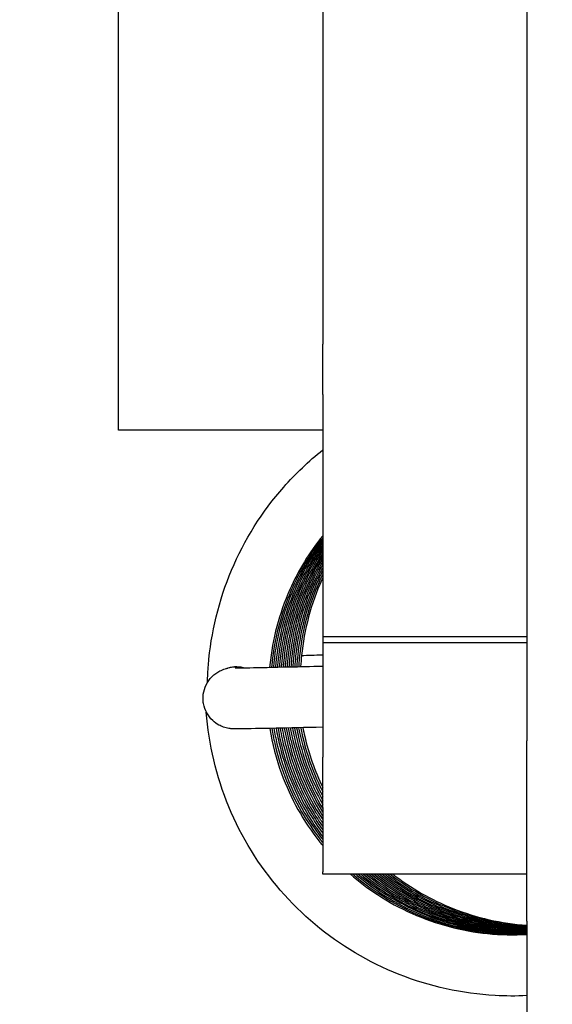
# Model space of a CAD drawing. Header units: millimetres. Extents: x 49320 to 60117, y -4209 to 20568.
# Tile 210 of 252: x 52280.38 to 52281.43, y 6194.6 to 6196.53. Entities that reach past the tile are written whole.
import ezdxf

# ---------------------------------------------------------------- set-up
doc = ezdxf.new("R2010")
doc.units = ezdxf.units.MM
doc.layers.add('_mt_hatch żelbet', color=8, linetype='Continuous', lineweight=9)
doc.layers.add('_mt_widok', color=253, linetype='Continuous')
doc.layers.add('ARCATA', color=4, linetype='Continuous')

# ---------------------------------------------------------------- blocks, each defined once
blk = doc.blocks.new('WINDA 1 DZ')
at = {"layer": 'ARCATA', "color": 5, "true_color": 0x1414ff}
for p, q in [((44.8, 83.8691), (44.8, 76.8148)), ((44.4, 82.562), (44.4, 77.6974)), ((44, 77.424), (44, 80.409)), ((44.4, 77.6974), (44.4, 77.6006)), ((44.4, 77.6006), (44.4, 77.5925)), ((44.4, 77.494), (44.4, 77.5925)), ((44.4, 77.494), (44.4, 77.0196)), ((44.4, 77.424), (44, 77.424)), ((44.4, 77.0196), (44.8, 77.0196)), ((44.4, 77.0196), (44.4, 77.0076)), ((44.4, 77.0196), (44.4, 77.0196)), ((44.4, 77.0196), (44.8, 77.0196)), ((44.4, 77.0076), (44.4, 76.7831)), ((44.4, 77.0076), (44.8, 77.0076)), ((44.2092, 76.956), (44.2141, 76.9574)), ((44.8, 76.4613), (44.8, 76.8148)), ((44.4, 76.6846), (44.4, 76.7831)), ((44.4, 76.6846), (44.4, 76.5584)), ((44.4, 76.5539), (44.4, 76.5584)), ((44.8, 76.5539), (44.4, 76.5539)), ((44.8, 76.4613), (44.8, 75.5401))]:
    blk.add_line(p, q, dxfattribs=at)
blk.add_arc((44.2306, 76.8999), 0.06, 76.5096, 109.856, dxfattribs=at)
for points, knots in [([(44.1743, 76.9296), (44.1745, 76.9409), (44.1751, 76.9522), (44.181, 77.0271), (44.1966, 77.0907), (44.2463, 77.2087), (44.2813, 77.2643), (44.3468, 77.3387), (44.3724, 77.3631), (44.4, 77.3851)], [1.1179359, 1.1179359, 1.1179359, 1.1179359, 1.1517985, 1.1517985, 1.343964, 1.343964, 1.5367564, 1.5367564, 1.6421894, 1.6421894, 1.6421894, 1.6421894]), ([(44.4, 77.2168), (44.3741, 77.1847), (44.3523, 77.149), (44.3149, 77.0649), (44.3015, 77.0144), (44.2963, 76.9622), (44.2962, 76.9607), (44.296, 76.9592)], [0.3413851, 0.3413851, 0.3413851, 0.3413851, 0.4652626, 0.4652626, 0.6186612, 0.6186612, 0.6232681, 0.6232681, 0.6232681, 0.6232681]), ([(44.4, 77.2131), (44.3753, 77.1816), (44.3545, 77.1467), (44.318, 77.0635), (44.3048, 77.013), (44.3, 76.9613), (44.2999, 76.9602), (44.2998, 76.9592)], [0.3465108, 0.3465108, 0.3465108, 0.3465108, 0.4668202, 0.4668202, 0.6201641, 0.6201641, 0.623223, 0.623223, 0.623223, 0.623223]), ([(44.4, 77.2089), (44.3756, 77.1767), (44.355, 77.1414), (44.3198, 77.0586), (44.3074, 77.009), (44.3034, 76.9593)], [0.3470255, 0.3470255, 0.3470255, 0.3470255, 0.4682115, 0.4682115, 0.6181503, 0.6181503, 0.6181503, 0.6181503]), ([(44.4, 77.2051), (44.3783, 77.1757), (44.3598, 77.1437), (44.3246, 77.0628), (44.3117, 77.0111), (44.3075, 76.9594)], [0.3590838, 0.3590838, 0.3590838, 0.3590838, 0.4686991, 0.4686991, 0.6249798, 0.6249798, 0.6249798, 0.6249798]), ([(44.4, 77.2008), (44.3818, 77.1755), (44.366, 77.1483), (44.3314, 77.073), (44.3173, 77.0216), (44.3118, 76.9665), (44.3115, 76.963), (44.3112, 76.9595)], [0.3703558, 0.3703558, 0.3703558, 0.3703558, 0.463821, 0.463821, 0.6201288, 0.6201288, 0.630692, 0.630692, 0.630692, 0.630692]), ([(44.4, 77.1965), (44.3834, 77.1727), (44.369, 77.1474), (44.3355, 77.0743), (44.3213, 77.0233), (44.3156, 76.9679), (44.3152, 76.9637), (44.3149, 76.9596)], [0.3741576, 0.3741576, 0.3741576, 0.3741576, 0.4611322, 0.4611322, 0.6163551, 0.6163551, 0.6289465, 0.6289465, 0.6289465, 0.6289465]), ([(44.4, 77.1921), (44.3839, 77.1684), (44.37, 77.1432), (44.3379, 77.0707), (44.3245, 77.0202), (44.3193, 76.9663), (44.319, 76.963), (44.3187, 76.9596)], [0.3802055, 0.3802055, 0.3802055, 0.3802055, 0.465972, 0.465972, 0.6192749, 0.6192749, 0.6292917, 0.6292917, 0.6292917, 0.6292917]), ([(44.4, 77.1874), (44.3851, 77.1647), (44.3721, 77.1407), (44.3409, 77.0692), (44.3278, 77.0187), (44.323, 76.9652), (44.3227, 76.9624), (44.3225, 76.9597)], [0.385522, 0.385522, 0.385522, 0.385522, 0.4669122, 0.4669122, 0.6203903, 0.6203903, 0.6286318, 0.6286318, 0.6286318, 0.6286318]), ([(44.4, 77.1825), (44.3865, 77.1612), (44.3747, 77.1389), (44.3443, 77.069), (44.3314, 77.018), (44.3267, 76.9646), (44.3265, 76.9622), (44.3264, 76.9598)], [0.3904095, 0.3904095, 0.3904095, 0.3904095, 0.4657616, 0.4657616, 0.6201185, 0.6201185, 0.6273541, 0.6273541, 0.6273541, 0.6273541]), ([(44.4, 77.1773), (44.3884, 77.1584), (44.3781, 77.1388), (44.3486, 77.0715), (44.3355, 77.0203), (44.3306, 76.966), (44.3303, 76.9629), (44.3301, 76.9599)], [0.3970787, 0.3970787, 0.3970787, 0.3970787, 0.463463, 0.463463, 0.618489, 0.618489, 0.6277257, 0.6277257, 0.6277257, 0.6277257]), ([(44.4, 77.1721), (44.3906, 77.1563), (44.3821, 77.1399), (44.3537, 77.0764), (44.3402, 77.0255), (44.3347, 76.9697), (44.3343, 76.9648), (44.3339, 76.96)], [0.4063614, 0.4063614, 0.4063614, 0.4063614, 0.4616027, 0.4616027, 0.6160504, 0.6160504, 0.6306776, 0.6306776, 0.6306776, 0.6306776]), ([(44.4, 77.1666), (44.3921, 77.1528), (44.3849, 77.1386), (44.3576, 77.0775), (44.3442, 77.027), (44.3385, 76.9709), (44.3381, 76.9655), (44.3377, 76.96)], [0.4165514, 0.4165514, 0.4165514, 0.4165514, 0.4643884, 0.4643884, 0.6179559, 0.6179559, 0.6342901, 0.6342901, 0.6342901, 0.6342901]), ([(44.4, 77.1608), (44.3932, 77.1484), (44.387, 77.1358), (44.3608, 77.0764), (44.3475, 77.0259), (44.3422, 76.9702), (44.3418, 76.9652), (44.3415, 76.9601)], [0.4241933, 0.4241933, 0.4241933, 0.4241933, 0.466495, 0.466495, 0.6197923, 0.6197923, 0.6350034, 0.6350034, 0.6350034, 0.6350034]), ([(44.4, 77.1544), (44.3958, 77.1465), (44.3918, 77.1385), (44.3665, 77.0834), (44.3523, 77.0322), (44.3462, 76.9739), (44.3457, 76.9671), (44.3453, 76.9602)], [0.4355208, 0.4355208, 0.4355208, 0.4355208, 0.4624373, 0.4624373, 0.6182445, 0.6182445, 0.6389089, 0.6389089, 0.6389089, 0.6389089]), ([(44.4, 77.1483), (44.3958, 77.1399), (44.3918, 77.1314), (44.3675, 77.0758), (44.3546, 77.0247), (44.3497, 76.9691), (44.3494, 76.9647), (44.3492, 76.9603)], [0.436966, 0.436966, 0.436966, 0.436966, 0.4651034, 0.4651034, 0.6198218, 0.6198218, 0.6331414, 0.6331414, 0.6331414, 0.6331414]), ([(44.4, 77.1417), (44.3975, 77.1365), (44.3951, 77.1312), (44.372, 77.0789), (44.3589, 77.0278), (44.3537, 76.9712), (44.3533, 76.9658), (44.353, 76.9604)], [0.4454939, 0.4454939, 0.4454939, 0.4454939, 0.4628592, 0.4628592, 0.6177643, 0.6177643, 0.6340459, 0.6340459, 0.6340459, 0.6340459]), ([(44.4, 77.1346), (44.3993, 77.1332), (44.3987, 77.1318), (44.3771, 77.0837), (44.3637, 77.033), (44.3577, 76.9749), (44.3572, 76.9677), (44.3568, 76.9605)], [0.4575268, 0.4575268, 0.4575268, 0.4575268, 0.4622387, 0.4622387, 0.6162953, 0.6162953, 0.6380891, 0.6380891, 0.6380891, 0.6380891]), ([(44.2286, 76.9581), (44.2286, 76.9581), (44.2286, 76.9581), (44.2287, 76.9581), (44.23, 76.9581), (44.2365, 76.9581), (44.2453, 76.9582), (44.2757, 76.9587), (44.3026, 76.9593), (44.355, 76.9604), (44.3766, 76.9609), (44.4, 76.9615)], [0.115468, 0.115468, 0.115468, 0.115468, 0.1175325, 0.1175325, 0.1573244, 0.1573244, 0.262332, 0.262332, 0.4264908, 0.4264908, 0.5210565, 0.5210565, 0.5210565, 0.5210565]), ([(44.1655, 76.8968), (44.1653, 76.9032), (44.1662, 76.9098), (44.17, 76.9221), (44.173, 76.9281), (44.1805, 76.9386), (44.1852, 76.9433), (44.193, 76.9489), (44.1957, 76.9505), (44.202, 76.9537), (44.2058, 76.9551), (44.2092, 76.956)], [0, 0, 0, 0, 0.0193053, 0.0193053, 0.03874111, 0.03874111, 0.05819026, 0.05819026, 0.06769894, 0.06769894, 0.07980539, 0.07980539, 0.07980539, 0.07980539]), ([(44.2438, 76.9582), (44.2389, 76.9593), (44.2339, 76.9598), (44.2238, 76.9596), (44.2189, 76.9588), (44.2141, 76.9574)], [0.07785228, 0.07785228, 0.07785228, 0.07785228, 0.09295324, 0.09295324, 0.10797184, 0.10797184, 0.10797184, 0.10797184]), ([(44.4, 76.8418), (44.365, 76.8409), (44.3341, 76.8402), (44.2777, 76.8391), (44.2545, 76.8386), (44.2351, 76.8384), (44.2311, 76.8384), (44.2262, 76.8385), (44.2251, 76.8385), (44.2217, 76.8387), (44.221, 76.8387), (44.2191, 76.8389), (44.2178, 76.839), (44.2147, 76.8395), (44.2127, 76.8399), (44.209, 76.8409), (44.2072, 76.8414), (44.2025, 76.8431), (44.1996, 76.8444), (44.1923, 76.8483), (44.1881, 76.8513), (44.1798, 76.8591), (44.1759, 76.8642), (44.1697, 76.8754), (44.1675, 76.8816), (44.1659, 76.8909), (44.1656, 76.8939), (44.1655, 76.8968)], [1.3222991, 1.3222991, 1.3222991, 1.3222991, 1.4647174, 1.4647174, 1.6407969, 1.6407969, 1.7100143, 1.7100143, 1.7423112, 1.7423112, 1.7492942, 1.7492942, 1.7564754, 1.7564754, 1.7632934, 1.7632934, 1.769265, 1.769265, 1.7788987, 1.7788987, 1.7941799, 1.7941799, 1.813092, 1.813092, 1.8325381, 1.8325381, 1.8413651, 1.8413651, 1.8413651, 1.8413651]), ([(44.8, 76.3156), (44.7793, 76.3146), (44.7585, 76.3146), (44.6737, 76.3193), (44.6093, 76.3335), (44.4903, 76.3807), (44.434, 76.4141), (44.3364, 76.496), (44.2937, 76.5453), (44.2263, 76.654), (44.2012, 76.715), (44.1791, 76.8083), (44.1742, 76.8398), (44.1719, 76.8715)], [0.1331633, 0.1331633, 0.1331633, 0.1331633, 0.195209, 0.195209, 0.3882462, 0.3882462, 0.5799077, 0.5799077, 0.7711951, 0.7711951, 0.9643001, 0.9643001, 1.0595774, 1.0595774, 1.0595774, 1.0595774]), ([(44.2964, 76.8395), (44.3012, 76.8093), (44.309, 76.7795), (44.3369, 76.7027), (44.3626, 76.6567), (44.3964, 76.6143), (44.3982, 76.6121), (44.4, 76.6099)], [0.0624779, 0.0624779, 0.0624779, 0.0624779, 0.153987, 0.153987, 0.3084325, 0.3084325, 0.3170717, 0.3170717, 0.3170717, 0.3170717]), ([(44.3004, 76.8395), (44.302, 76.8295), (44.3039, 76.8196), (44.3175, 76.7599), (44.3371, 76.7113), (44.3746, 76.6496), (44.3867, 76.6322), (44.4, 76.6157)], [0.743127, 0.743127, 0.743127, 0.743127, 0.7735142, 0.7735142, 0.9273372, 0.9273372, 0.9906713, 0.9906713, 0.9906713, 0.9906713]), ([(44.3044, 76.8396), (44.3061, 76.8294), (44.3081, 76.8193), (44.3219, 76.7592), (44.342, 76.7104), (44.3784, 76.6511), (44.3888, 76.636), (44.4, 76.6217)], [0.7430992, 0.7430992, 0.7430992, 0.7430992, 0.7740334, 0.7740334, 0.9288566, 0.9288566, 0.9834344, 0.9834344, 0.9834344, 0.9834344]), ([(44.3088, 76.8397), (44.3109, 76.8275), (44.3134, 76.8153), (44.3289, 76.7528), (44.3496, 76.7035), (44.3845, 76.6484), (44.392, 76.6376), (44.4, 76.6271)], [0.7381292, 0.7381292, 0.7381292, 0.7381292, 0.7753169, 0.7753169, 0.9321109, 0.9321109, 0.9715961, 0.9715961, 0.9715961, 0.9715961]), ([(44.3125, 76.8398), (44.3143, 76.8289), (44.3165, 76.818), (44.3311, 76.7571), (44.3518, 76.7083), (44.3858, 76.6542), (44.3927, 76.6441), (44.4, 76.6343)], [0.7448847, 0.7448847, 0.7448847, 0.7448847, 0.7781106, 0.7781106, 0.9335522, 0.9335522, 0.9702224, 0.9702224, 0.9702224, 0.9702224]), ([(44.3166, 76.8399), (44.3178, 76.8329), (44.3191, 76.8259), (44.3315, 76.7682), (44.3511, 76.7185), (44.3848, 76.6626), (44.3921, 76.6514), (44.4, 76.6405)], [0.7505836, 0.7505836, 0.7505836, 0.7505836, 0.7719468, 0.7719468, 0.9282706, 0.9282706, 0.9684637, 0.9684637, 0.9684637, 0.9684637]), ([(44.3207, 76.84), (44.3218, 76.8333), (44.3231, 76.8267), (44.3354, 76.7698), (44.3546, 76.7205), (44.387, 76.6662), (44.3933, 76.6564), (44.4, 76.6468)], [0.7488355, 0.7488355, 0.7488355, 0.7488355, 0.7690383, 0.7690383, 0.9242572, 0.9242572, 0.9591849, 0.9591849, 0.9591849, 0.9591849]), ([(44.3246, 76.8401), (44.326, 76.8319), (44.3276, 76.8239), (44.3409, 76.7659), (44.3606, 76.7172), (44.3914, 76.6668), (44.3956, 76.6602), (44.4, 76.6537)], [0.7491659, 0.7491659, 0.7491659, 0.7491659, 0.7738736, 0.7738736, 0.9280363, 0.9280363, 0.951586, 0.951586, 0.951586, 0.951586]), ([(44.3286, 76.8401), (44.3301, 76.8318), (44.3318, 76.8235), (44.3453, 76.7651), (44.3655, 76.7163), (44.3949, 76.6684), (44.3974, 76.6645), (44.4, 76.6606)], [0.7485236, 0.7485236, 0.7485236, 0.7485236, 0.7740005, 0.7740005, 0.9289281, 0.9289281, 0.9429502, 0.9429502, 0.9429502, 0.9429502]), ([(44.3326, 76.8402), (44.3342, 76.8317), (44.3359, 76.8232), (44.3497, 76.7648), (44.3699, 76.7163), (44.3979, 76.671), (44.3989, 76.6693), (44.4, 76.6676)], [0.7472524, 0.7472524, 0.7472524, 0.7472524, 0.7733466, 0.7733466, 0.9276826, 0.9276826, 0.9335766, 0.9335766, 0.9335766, 0.9335766]), ([(44.3366, 76.8403), (44.3381, 76.8322), (44.3398, 76.8241), (44.3535, 76.7668), (44.3733, 76.7189), (44.3998, 76.6754), (44.3999, 76.6753), (44.4, 76.6751)], [0.7476132, 0.7476132, 0.7476132, 0.7476132, 0.7724466, 0.7724466, 0.9248508, 0.9248508, 0.9254725, 0.9254725, 0.9254725, 0.9254725]), ([(44.3408, 76.8404), (44.342, 76.8339), (44.3433, 76.8274), (44.3558, 76.7725), (44.3746, 76.7252), (44.4, 76.6823)], [0.7505687, 0.7505687, 0.7505687, 0.7505687, 0.7704131, 0.7704131, 0.9201174, 0.9201174, 0.9201174, 0.9201174]), ([(44.3448, 76.8405), (44.346, 76.8344), (44.3472, 76.8283), (44.3591, 76.7762), (44.3765, 76.7311), (44.4, 76.6901)], [0.7541865, 0.7541865, 0.7541865, 0.7541865, 0.7729031, 0.7729031, 0.9149736, 0.9149736, 0.9149736, 0.9149736]), ([(44.3489, 76.8406), (44.3501, 76.8343), (44.3514, 76.8281), (44.3626, 76.779), (44.3786, 76.7369), (44.4, 76.6982)], [0.7549198, 0.7549198, 0.7549198, 0.7549198, 0.7739828, 0.7739828, 0.9067164, 0.9067164, 0.9067164, 0.9067164]), ([(44.3529, 76.8407), (44.3537, 76.8366), (44.3545, 76.8326), (44.3646, 76.7863), (44.3798, 76.7449), (44.4, 76.7065)], [0.7588473, 0.7588473, 0.7588473, 0.7588473, 0.7712312, 0.7712312, 0.9014051, 0.9014051, 0.9014051, 0.9014051]), ([(44.3569, 76.8408), (44.3582, 76.8342), (44.3596, 76.8277), (44.3698, 76.7847), (44.383, 76.7488), (44.4, 76.715)], [0.7530789, 0.7530789, 0.7530789, 0.7530789, 0.7730907, 0.7730907, 0.8862724, 0.8862724, 0.8862724, 0.8862724]), ([(44.361, 76.8409), (44.3621, 76.8351), (44.3634, 76.8294), (44.3727, 76.7895), (44.3846, 76.7558), (44.4, 76.7239)], [0.753987, 0.753987, 0.753987, 0.753987, 0.7715363, 0.7715363, 0.8774844, 0.8774844, 0.8774844, 0.8774844]), ([(44.4543, 76.5539), (44.471, 76.5392), (44.4888, 76.5257), (44.5502, 76.4854), (44.5983, 76.4641), (44.6971, 76.4378), (44.7491, 76.4327), (44.8, 76.4357)], [0.3949212, 0.3949212, 0.3949212, 0.3949212, 0.4615509, 0.4615509, 0.6158213, 0.6158213, 0.7689698, 0.7689698, 0.7689698, 0.7689698]), ([(44.4593, 76.5539), (44.4604, 76.553), (44.4615, 76.552), (44.5017, 76.5177), (44.5469, 76.4904), (44.6421, 76.4518), (44.6932, 76.4401), (44.7628, 76.4358), (44.7814, 76.4357), (44.8, 76.4366)], [1.0762874, 1.0762874, 1.0762874, 1.0762874, 1.0806446, 1.0806446, 1.235383, 1.235383, 1.3892639, 1.3892639, 1.4448801, 1.4448801, 1.4448801, 1.4448801]), ([(44.4645, 76.5539), (44.4658, 76.5528), (44.4672, 76.5516), (44.5076, 76.5176), (44.5525, 76.4906), (44.6477, 76.4523), (44.6993, 76.4409), (44.7671, 76.4369), (44.7836, 76.4368), (44.8, 76.4375)], [1.0768927, 1.0768927, 1.0768927, 1.0768927, 1.0821945, 1.0821945, 1.2358985, 1.2358985, 1.3907483, 1.3907483, 1.439967, 1.439967, 1.439967, 1.439967]), ([(44.4696, 76.5539), (44.4738, 76.5504), (44.478, 76.547), (44.5209, 76.5131), (44.5647, 76.4881), (44.6601, 76.4513), (44.7133, 76.4399), (44.7774, 76.4377), (44.7887, 76.4377), (44.8, 76.4381)], [1.0724452, 1.0724452, 1.0724452, 1.0724452, 1.0887328, 1.0887328, 1.2370177, 1.2370177, 1.3961538, 1.3961538, 1.4299507, 1.4299507, 1.4299507, 1.4299507]), ([(44.4747, 76.5539), (44.4762, 76.5526), (44.4777, 76.5513), (44.5191, 76.5168), (44.5652, 76.49), (44.6609, 76.4533), (44.7114, 76.4425), (44.7745, 76.4391), (44.7872, 76.439), (44.8, 76.4393)], [1.0799257, 1.0799257, 1.0799257, 1.0799257, 1.0859435, 1.0859435, 1.2421233, 1.2421233, 1.3937748, 1.3937748, 1.4320139, 1.4320139, 1.4320139, 1.4320139]), ([(44.48, 76.5539), (44.518, 76.5216), (44.5617, 76.4951), (44.6546, 76.4573), (44.7049, 76.4454), (44.7701, 76.4405), (44.785, 76.4401), (44.8, 76.4404)], [1.0864386, 1.0864386, 1.0864386, 1.0864386, 1.2363496, 1.2363496, 1.3880276, 1.3880276, 1.4327798, 1.4327798, 1.4327798, 1.4327798]), ([(44.4851, 76.5539), (44.5225, 76.5225), (44.5653, 76.4967), (44.6576, 76.4585), (44.7087, 76.4463), (44.7731, 76.4417), (44.7865, 76.4413), (44.8, 76.4415)], [1.085331, 1.085331, 1.085331, 1.085331, 1.2320462, 1.2320462, 1.3858266, 1.3858266, 1.4261538, 1.4261538, 1.4261538, 1.4261538]), ([(44.4902, 76.5539), (44.5284, 76.5221), (44.5722, 76.4961), (44.6658, 76.4582), (44.7171, 76.4466), (44.7788, 76.4428), (44.7894, 76.4425), (44.8, 76.4426)], [1.0863297, 1.0863297, 1.0863297, 1.0863297, 1.2357051, 1.2357051, 1.389952, 1.389952, 1.4216348, 1.4216348, 1.4216348, 1.4216348]), ([(44.4955, 76.5539), (44.5338, 76.5223), (44.5776, 76.4963), (44.6716, 76.4587), (44.7233, 76.4474), (44.7831, 76.4439), (44.7915, 76.4437), (44.8, 76.4436)], [1.0864014, 1.0864014, 1.0864014, 1.0864014, 1.2359062, 1.2359062, 1.3907915, 1.3907915, 1.4161134, 1.4161134, 1.4161134, 1.4161134]), ([(44.5007, 76.5539), (44.5392, 76.5224), (44.583, 76.4965), (44.6769, 76.4595), (44.7283, 76.4483), (44.7863, 76.4451), (44.7932, 76.4448), (44.8, 76.4447)], [1.085876, 1.085876, 1.085876, 1.085876, 1.235302, 1.235302, 1.3894806, 1.3894806, 1.4099819, 1.4099819, 1.4099819, 1.4099819]), ([(44.5058, 76.5539), (44.5436, 76.5233), (44.5865, 76.4981), (44.6798, 76.4608), (44.7318, 76.4491), (44.7891, 76.4462), (44.7945, 76.446), (44.8, 76.4459)], [1.0868561, 1.0868561, 1.0868561, 1.0868561, 1.2329944, 1.2329944, 1.3890146, 1.3890146, 1.4054449, 1.4054449, 1.4054449, 1.4054449]), ([(44.5111, 76.5539), (44.5478, 76.5242), (44.5894, 76.4998), (44.6803, 76.463), (44.7312, 76.4512), (44.788, 76.4475), (44.794, 76.4472), (44.8, 76.4471)], [1.0906125, 1.0906125, 1.0906125, 1.0906125, 1.2323669, 1.2323669, 1.3855732, 1.3855732, 1.4035264, 1.4035264, 1.4035264, 1.4035264]), ([(44.5163, 76.5539), (44.5526, 76.5247), (44.5937, 76.5007), (44.6841, 76.4641), (44.7352, 76.4523), (44.7908, 76.4487), (44.7954, 76.4485), (44.8, 76.4483)], [1.0949083, 1.0949083, 1.0949083, 1.0949083, 1.2348036, 1.2348036, 1.3884001, 1.3884001, 1.4022365, 1.4022365, 1.4022365, 1.4022365]), ([(44.5215, 76.5539), (44.5579, 76.525), (44.5989, 76.5012), (44.6896, 76.4646), (44.7411, 76.4531), (44.795, 76.4498), (44.7975, 76.4497), (44.8, 76.4496)], [1.0963698, 1.0963698, 1.0963698, 1.0963698, 1.2358319, 1.2358319, 1.3904858, 1.3904858, 1.3980621, 1.3980621, 1.3980621, 1.3980621]), ([(44.5267, 76.5539), (44.5615, 76.5264), (44.6004, 76.5035), (44.6882, 76.4675), (44.7387, 76.4555), (44.7928, 76.4513), (44.7964, 76.4511), (44.8, 76.4509)], [1.100988, 1.100988, 1.100988, 1.100988, 1.2339145, 1.2339145, 1.3863034, 1.3863034, 1.3971185, 1.3971185, 1.3971185, 1.3971185]), ([(44.5321, 76.5539), (44.5686, 76.5253), (44.6095, 76.5018), (44.6993, 76.4664), (44.7497, 76.4553), (44.8, 76.4522)], [1.0960901, 1.0960901, 1.0960901, 1.0960901, 1.2350633, 1.2350633, 1.3864475, 1.3864475, 1.3864475, 1.3864475]), ([(44.5374, 76.5539), (44.5731, 76.5261), (44.6131, 76.5032), (44.7011, 76.4682), (44.7505, 76.4569), (44.8, 76.4535)], [1.0977415, 1.0977415, 1.0977415, 1.0977415, 1.2335081, 1.2335081, 1.3824593, 1.3824593, 1.3824593, 1.3824593])]:
    blk.add_open_spline(points, degree=3, knots=knots, dxfattribs=at)
blk.add_open_spline([(44.3585, 76.9823), (44.3707, 76.9827), (44.3846, 76.9832), (44.4, 76.9837)], degree=3, dxfattribs=at)

msp = doc.modelspace()

# ---------------------------------------------------------------- hatches: boundary and pattern name
at = {"layer": '_mt_hatch żelbet', "ltscale": 2, "transparency": 33554687}
h = msp.add_hatch(dxfattribs=at)
h.set_pattern_fill('ANSI36', color=8)
h.set_pattern_definition([(45, (55916.924, 9594.0647), (1.683798, 6.173926), [7.9375, -1.5875, 0, -1.5875])])
edge = h.paths.add_edge_path()
edge.add_line((52283.3224, 6133.3016), (52251.5763, 6133.3016))
edge.add_line((52251.5763, 6133.3016), (52251.5763, 6215.7016))
edge.add_line((52251.5763, 6215.7016), (52249.7263, 6215.7016))
edge.add_line((52249.7263, 6215.7016), (52249.6763, 6215.7516))
edge.add_arc((52249.6263, 6215.7516), 0.05, 0, 90)
edge.add_line((52249.6263, 6215.8016), (52247.1263, 6215.8016))
edge.add_line((52247.1263, 6215.8016), (52247.1263, 6215.7266))
edge.add_line((52247.1263, 6215.7266), (52247.1013, 6215.7016))
edge.add_line((52247.1013, 6215.7016), (52246.9013, 6215.7016))
edge.add_line((52246.9013, 6215.7016), (52246.8763, 6215.7266))
edge.add_line((52246.8763, 6215.7266), (52246.8763, 6215.8016))
edge.add_line((52246.8763, 6215.8016), (52246.8263, 6215.8016))
edge.add_line((52246.8263, 6215.8016), (52246.8263, 6216.8016))
edge.add_line((52246.8263, 6216.8016), (52246.8763, 6216.8016))
edge.add_line((52246.8763, 6216.8016), (52246.8763, 6216.8766))
edge.add_line((52246.8763, 6216.8766), (52246.9013, 6216.9016))
edge.add_line((52246.9013, 6216.9016), (52247.1013, 6216.9016))
edge.add_line((52247.1013, 6216.9016), (52247.1263, 6216.8766))
edge.add_line((52247.1263, 6216.8766), (52247.1263, 6216.8016))
edge.add_line((52247.1263, 6216.8016), (52249.6263, 6216.8016))
edge.add_arc((52249.6263, 6216.8516), 0.05, 270, 360)
edge.add_line((52249.6763, 6216.8516), (52249.7263, 6216.9016))
edge.add_line((52249.7263, 6216.9016), (52251.5763, 6216.9016))
edge.add_line((52251.5763, 6216.9016), (52251.5763, 6223.7016))
edge.add_line((52251.5763, 6223.7016), (52249.7263, 6223.7016))
edge.add_line((52249.7263, 6223.7016), (52249.6763, 6223.7516))
edge.add_arc((52249.6263, 6223.7516), 0.05, 0, 90)
edge.add_line((52249.6263, 6223.8016), (52247.1263, 6223.8016))
edge.add_line((52247.1263, 6223.8016), (52247.1263, 6223.7266))
edge.add_line((52247.1263, 6223.7266), (52247.1013, 6223.7016))
edge.add_line((52247.1013, 6223.7016), (52246.9013, 6223.7016))
edge.add_line((52246.9013, 6223.7016), (52246.8763, 6223.7266))
edge.add_line((52246.8763, 6223.7266), (52246.8763, 6223.8016))
edge.add_line((52246.8763, 6223.8016), (52246.8263, 6223.8016))
edge.add_line((52246.8263, 6223.8016), (52246.8263, 6223.6766))
edge.add_arc((52246.8013, 6223.6766), 0.025, 270, 360, ccw=False)
edge.add_line((52246.8013, 6223.6516), (52245.4513, 6223.6516))
edge.add_arc((52245.4513, 6223.6766), 0.025, 180, 270, ccw=False)
edge.add_line((52245.4263, 6223.6987), (52245.4263, 6223.7977))
edge.add_line((52245.4263, 6223.7977), (52244.1918, 6223.7016))
edge.add_arc((52244.1763, 6223.901), 0.2, 180, 274.4517, ccw=False)
edge.add_line((52243.9763, 6223.901), (52243.9763, 6224.7022))
edge.add_arc((52244.1763, 6224.7022), 0.2, 85.5483, 180, ccw=False)
edge.add_line((52244.1918, 6224.9016), (52245.4263, 6224.8055))
edge.add_line((52245.4263, 6224.8055), (52245.4263, 6224.926))
edge.add_arc((52245.4513, 6224.9266), 0.025, 90, 180, ccw=False)
edge.add_line((52245.4513, 6224.9516), (52246.8013, 6224.9516))
edge.add_arc((52246.8013, 6224.9266), 0.025, 0, 90, ccw=False)
edge.add_line((52246.8263, 6224.9266), (52246.8263, 6224.8016))
edge.add_line((52246.8263, 6224.8016), (52246.8763, 6224.8016))
edge.add_line((52246.8763, 6224.8016), (52246.8763, 6224.8766))
edge.add_line((52246.8763, 6224.8766), (52246.9013, 6224.9016))
edge.add_line((52246.9013, 6224.9016), (52247.1013, 6224.9016))
edge.add_line((52247.1013, 6224.9016), (52247.1263, 6224.8766))
edge.add_line((52247.1263, 6224.8766), (52247.1263, 6224.8016))
edge.add_line((52247.1263, 6224.8016), (52249.6263, 6224.8016))
edge.add_arc((52249.6263, 6224.8516), 0.05, 270, 360)
edge.add_line((52249.6763, 6224.8516), (52249.7263, 6224.9016))
edge.add_line((52249.7263, 6224.9016), (52251.5763, 6224.9016))
edge.add_line((52251.5763, 6224.9016), (52251.5763, 6290.0516))
edge.add_line((52251.5763, 6290.0516), (52249.7263, 6290.0516))
edge.add_line((52249.7263, 6290.0516), (52249.6763, 6290.1016))
edge.add_arc((52249.6263, 6290.1016), 0.05, 0, 90)
edge.add_line((52249.6263, 6290.1516), (52247.1263, 6290.1516))
edge.add_line((52247.1263, 6290.1516), (52247.1263, 6290.0766))
edge.add_line((52247.1263, 6290.0766), (52247.1013, 6290.0516))
edge.add_line((52247.1013, 6290.0516), (52246.9013, 6290.0516))
edge.add_line((52246.9013, 6290.0516), (52246.8763, 6290.0766))
edge.add_line((52246.8763, 6290.0766), (52246.8763, 6290.1516))
edge.add_line((52246.8763, 6290.1516), (52246.8263, 6290.1516))
edge.add_line((52246.8263, 6290.1516), (52246.8263, 6290.0266))
edge.add_arc((52246.8013, 6290.0266), 0.025, 270, 360, ccw=False)
edge.add_line((52246.8013, 6290.0016), (52245.4513, 6290.0016))
edge.add_arc((52245.4513, 6290.0266), 0.025, 180, 270, ccw=False)
edge.add_line((52245.4263, 6290.0266), (52245.4263, 6290.1477))
edge.add_line((52245.4263, 6290.1477), (52244.6918, 6290.0516))
edge.add_arc((52244.6763, 6290.251), 0.2, 180, 274.4517, ccw=False)
edge.add_line((52244.4763, 6290.251), (52244.4763, 6291.0522))
edge.add_arc((52244.6763, 6291.0522), 0.2, 85.5483, 180, ccw=False)
edge.add_line((52244.6918, 6291.2516), (52245.4263, 6291.1555))
edge.add_line((52245.4263, 6291.1555), (52245.4263, 6291.2766))
edge.add_arc((52245.4513, 6291.2766), 0.025, 90, 180, ccw=False)
edge.add_line((52245.4513, 6291.3016), (52246.8013, 6291.3016))
edge.add_arc((52246.8013, 6291.2766), 0.025, 0, 90, ccw=False)
edge.add_line((52246.8263, 6291.2766), (52246.8263, 6291.1516))
edge.add_line((52246.8263, 6291.1516), (52246.8763, 6291.1516))
edge.add_line((52246.8763, 6291.1516), (52246.8763, 6291.2266))
edge.add_line((52246.8763, 6291.2266), (52246.9013, 6291.2516))
edge.add_line((52246.9013, 6291.2516), (52247.1013, 6291.2516))
edge.add_line((52247.1013, 6291.2516), (52247.1263, 6291.2266))
edge.add_line((52247.1263, 6291.2266), (52247.1263, 6291.1516))
edge.add_line((52247.1263, 6291.1516), (52249.6263, 6291.1516))
edge.add_arc((52249.6263, 6291.2016), 0.05, 270, 360)
edge.add_line((52249.6763, 6291.2016), (52249.7263, 6291.2516))
edge.add_line((52249.7263, 6291.2516), (52251.5763, 6291.2516))
edge.add_line((52251.5763, 6291.2516), (52251.5763, 6300.1516))
edge.add_line((52251.5763, 6300.1516), (52249.7263, 6300.1516))
edge.add_line((52249.7263, 6300.1516), (52249.6763, 6300.2016))
edge.add_arc((52249.6263, 6300.2016), 0.05, 0, 90)
edge.add_line((52249.6263, 6300.2516), (52247.1263, 6300.2516))
edge.add_line((52247.1263, 6300.2516), (52247.1263, 6300.1766))
edge.add_line((52247.1263, 6300.1766), (52247.1013, 6300.1516))
edge.add_line((52247.1013, 6300.1516), (52246.9013, 6300.1516))
edge.add_line((52246.9013, 6300.1516), (52246.8763, 6300.1766))
edge.add_line((52246.8763, 6300.1766), (52246.8763, 6300.2516))
edge.add_line((52246.8763, 6300.2516), (52246.8263, 6300.2516))
edge.add_line((52246.8263, 6300.2516), (52246.8263, 6300.1266))
edge.add_arc((52246.8013, 6300.1266), 0.025, 270, 360, ccw=False)
edge.add_line((52246.8013, 6300.1016), (52246.4455, 6300.1016))
edge.add_spline(control_points=[(52246.4364, 6300.1126), (52246.4364, 6300.1126), (52246.4363, 6300.1126), (52246.4357, 6300.1129), (52246.4348, 6300.1132), (52246.4317, 6300.1142), (52246.4291, 6300.1149), (52246.4222, 6300.1165), (52246.4176, 6300.1174), (52246.4069, 6300.1189), (52246.4009, 6300.1195), (52246.3886, 6300.1203), (52246.3824, 6300.1206), (52246.3763, 6300.1206)], knot_values=[0.024008, 0.024008, 0.024008, 0.024008, 0.028269, 0.028269, 0.039404, 0.039404, 0.055597, 0.055597, 0.075883, 0.075883, 0.097542, 0.097542, 0.117485, 0.117485, 0.117485, 0.117485], degree=3, periodic=0)
edge.add_line((52246.3763, 6300.1206), (52245.5763, 6300.1206))
edge.add_spline(control_points=[(52245.5763, 6300.1033), (52245.5705, 6300.1033), (52245.5646, 6300.1033), (52245.5452, 6300.1035), (52245.5321, 6300.1038), (52245.5073, 6300.105), (52245.4957, 6300.1059), (52245.4748, 6300.1087), (52245.4654, 6300.1105), (52245.4509, 6300.1159), (52245.4454, 6300.1185), (52245.4364, 6300.126), (52245.4329, 6300.1299), (52245.4277, 6300.1398), (52245.4263, 6300.1457), (52245.4263, 6300.1512)], knot_values=[0, 0, 0, 0, 0.0173, 0.0173, 0.057137, 0.057137, 0.096974, 0.096974, 0.13681, 0.13681, 0.163111, 0.163111, 0.180869, 0.180869, 0.199184, 0.199184, 0.199184, 0.199184], degree=3, periodic=0)
edge.add_line((52245.4263, 6300.1512), (52245.4263, 6300.2477))
edge.add_line((52245.4263, 6300.2477), (52244.6918, 6300.1516))
edge.add_arc((52244.6763, 6300.351), 0.2, 180, 274.4517, ccw=False)
edge.add_line((52244.4763, 6300.351), (52244.4763, 6301.1522))
edge.add_arc((52244.6763, 6301.1522), 0.2, 85.5483, 180, ccw=False)
edge.add_line((52244.6918, 6301.3516), (52245.4263, 6301.2555))
edge.add_line((52245.4263, 6301.2555), (52245.4263, 6301.3766))
edge.add_arc((52245.4513, 6301.3766), 0.025, 90, 180, ccw=False)
edge.add_line((52245.4513, 6301.4016), (52246.8013, 6301.4016))
edge.add_arc((52246.8013, 6301.3766), 0.025, 0, 90, ccw=False)
edge.add_line((52246.8263, 6301.3766), (52246.8263, 6301.2516))
edge.add_line((52246.8263, 6301.2516), (52246.8763, 6301.2516))
edge.add_line((52246.8763, 6301.2516), (52246.8763, 6301.3266))
edge.add_line((52246.8763, 6301.3266), (52246.9013, 6301.3516))
edge.add_line((52246.9013, 6301.3516), (52247.1013, 6301.3516))
edge.add_line((52247.1013, 6301.3516), (52247.1263, 6301.3266))
edge.add_line((52247.1263, 6301.3266), (52247.1263, 6301.2516))
edge.add_line((52247.1263, 6301.2516), (52249.6263, 6301.2516))
edge.add_arc((52249.6263, 6301.3016), 0.05, 270, 360)
edge.add_line((52249.6763, 6301.3016), (52249.7263, 6301.3516))
edge.add_line((52249.7263, 6301.3516), (52251.5763, 6301.3516))
edge.add_line((52251.5763, 6301.3516), (52251.5763, 6327.3016))
edge.add_line((52251.5763, 6327.3016), (52283.3224, 6327.3016))
edge.add_line((52283.3224, 6327.3016), (52283.3224, 6342.201))
edge.add_line((52283.3224, 6342.201), (52236.5763, 6342.201))
edge.add_line((52236.5763, 6342.201), (52236.5763, 6118.3016))
edge.add_line((52236.5763, 6118.3016), (52283.3224, 6118.3016))
edge.add_line((52283.3224, 6118.3015), (52283.3224, 6133.3016))
h.paths.add_polyline_path([(52431.5763, 6342.201), (52283.3224, 6342.201), (52283.3224, 6327.3016), (52416.5763, 6327.3016), (52416.5713, 6227.2016), (52416.5713, 6228.1016), (52415.3013, 6228.1016), (52414.9013, 6228.1016), (52415.9013, 6227.1016), (52415.9013, 6213.5016), (52414.9013, 6212.5016), (52415.3013, 6212.5016), (52416.5713, 6212.5016), (52416.5763, 6213.4016), (52416.5763, 6144.3016), (52431.5763, 6129.3016)])
h.paths.add_polyline_path([(52396.7763, 6141.6552), (52436.3763, 6141.6552), (52434.3763, 6141.6552), (52394.7763, 6141.6552)])
h.paths.add_polyline_path([(52431.5763, 6118.3016), (52431.5763, 6129.3016), (52416.5763, 6144.3016), (52416.5763, 6133.3016), (52409.5763, 6133.3016), (52409.5763, 6118.3016)])
edge = h.paths.add_edge_path(flags=16)
edge.add_spline(control_points=[(52245.438, 6216.9139), (52245.4384, 6216.9144), (52245.4388, 6216.9149), (52245.4455, 6216.9215), (52245.4525, 6216.9257), (52245.4601, 6216.9289)], knot_values=[0.127222, 0.127222, 0.127222, 0.127222, 0.129604, 0.129604, 0.161729, 0.161729, 0.161729, 0.161729], degree=3, periodic=0)
edge = h.paths.add_edge_path(flags=16)
edge.add_arc((52244.1763, 6215.901), 0.2, 180, 274.4517, ccw=False)
edge.add_line((52243.9763, 6215.901), (52243.9763, 6216.7022))
edge.add_arc((52244.1763, 6216.7022), 0.2, 85.5483, 180, ccw=False)
edge.add_line((52244.1918, 6216.9016), (52245.4263, 6216.8055))
edge.add_line((52245.4263, 6216.8055), (52245.4263, 6216.2049))
edge.add_spline(control_points=[(52245.4263, 6216.2049), (52245.4263, 6216.2043), (52245.4263, 6216.2038), (52245.4265, 6216.1878), (52245.4288, 6216.1722), (52245.4382, 6216.1426), (52245.4451, 6216.1286), (52245.4607, 6216.107), (52245.4681, 6216.0988), (52245.4763, 6216.0916)], knot_values=[0.091168, 0.091168, 0.091168, 0.091168, 0.092523, 0.092523, 0.132421, 0.132421, 0.171812, 0.171812, 0.199493, 0.199493, 0.199493, 0.199493], degree=3, periodic=0)
edge.add_spline(control_points=[(52245.4763, 6216.0916), (52245.4797, 6216.0886), (52245.4833, 6216.0858), (52245.4999, 6216.0739), (52245.5142, 6216.0667), (52245.5444, 6216.0571), (52245.5605, 6216.0547), (52245.5763, 6216.0547)], knot_values=[0, 0, 0, 0, 0.011492, 0.011492, 0.051269, 0.051269, 0.091168, 0.091168, 0.091168, 0.091168], degree=3, periodic=0)
edge.add_line((52245.5763, 6216.0547), (52246.3763, 6216.0547))
edge.add_spline(control_points=[(52246.3763, 6216.0547), (52246.3767, 6216.0547), (52246.3771, 6216.0547), (52246.3826, 6216.0546), (52246.3877, 6216.0537), (52246.3975, 6216.0506), (52246.4022, 6216.0484), (52246.4106, 6216.0426), (52246.4143, 6216.0392), (52246.4203, 6216.0315), (52246.4226, 6216.0274), (52246.4256, 6216.0192), (52246.4263, 6216.015), (52246.4263, 6216.011)], knot_values=[0, 0, 0, 0, 0.001746, 0.001746, 0.02414, 0.02414, 0.046992, 0.046992, 0.070489, 0.070489, 0.093985, 0.093985, 0.117481, 0.117481, 0.117481, 0.117481], degree=3, periodic=0)
edge.add_spline(control_points=[(52246.4263, 6216.0052), (52246.4263, 6215.9999), (52246.4251, 6215.9943), (52246.4199, 6215.9841), (52246.4161, 6215.9795), (52246.4072, 6215.9723), (52246.4016, 6215.9693), (52246.3893, 6215.9652), (52246.3826, 6215.9642), (52246.3763, 6215.9642)], knot_values=[-0.075489, -0.075489, -0.075489, -0.075489, -0.056592, -0.056592, -0.037695, -0.037695, -0.018848, -0.018848, 0, 0, 0, 0], degree=3, periodic=0)
edge.add_line((52246.3763, 6215.9642), (52245.5763, 6215.9642))
edge.add_spline(control_points=[(52245.5763, 6215.9642), (52245.5575, 6215.9642), (52245.5375, 6215.9612), (52245.5008, 6215.9493), (52245.484, 6215.9404), (52245.4569, 6215.9201), (52245.4451, 6215.9072), (52245.4298, 6215.8808), (52245.4263, 6215.8674), (52245.4263, 6215.8558)], knot_values=[0.959969, 0.959969, 0.959969, 0.959969, 1.016264, 1.016264, 1.07256, 1.07256, 1.132171, 1.132171, 1.191783, 1.191783, 1.191783, 1.191783], degree=3, periodic=0)
edge.add_line((52245.4263, 6215.8558), (52245.4263, 6215.8152))
edge.add_line((52245.4263, 6215.7977), (52244.1918, 6215.7016))
h.paths.add_polyline_path([(52424.0558, 6214.6016, -0.437158), (52424.2713, 6214.4022), (52424.2713, 6213.601, -0.437158), (52424.0558, 6213.4016), (52422.8213, 6213.4977), (52422.8213, 6213.3766, -0.414214), (52422.7963, 6213.3516), (52421.4463, 6213.3516, -0.414214), (52421.4213, 6213.3766), (52421.4213, 6213.5016), (52421.3713, 6213.5016), (52421.3713, 6213.4266), (52421.3463, 6213.4016), (52421.1463, 6213.4016), (52421.1213, 6213.4266), (52421.1213, 6213.5016), (52418.6213, 6213.5016, 0.414214), (52418.5713, 6213.4516), (52418.5213, 6213.4016), (52418.5213, 6214.6016), (52418.5713, 6214.5516, 0.414214), (52418.6213, 6214.5016), (52421.1213, 6214.5016), (52421.1213, 6214.5766), (52421.1463, 6214.6016), (52421.3463, 6214.6016), (52421.3713, 6214.5766), (52421.3713, 6214.5016), (52421.4213, 6214.5016), (52421.4213, 6214.6266, -0.414214), (52421.4463, 6214.6516), (52422.7963, 6214.6516, -0.414214), (52422.8213, 6214.6266), (52422.8213, 6214.5055)], flags=16)
edge = h.paths.add_edge_path(flags=16)
edge.add_line((52421.5713, 6227.2478), (52422.6713, 6227.2478))
edge.add_spline(control_points=[(52422.6713, 6227.2451), (52422.6848, 6227.2451), (52422.6983, 6227.2448), (52422.7243, 6227.2435), (52422.7368, 6227.2424), (52422.76, 6227.2393), (52422.7706, 6227.2373), (52422.7901, 6227.2312), (52422.799, 6227.2272), (52422.8099, 6227.2175), (52422.8127, 6227.2144), (52422.8185, 6227.2053), (52422.8208, 6227.1987), (52422.8213, 6227.1912), (52422.8213, 6227.1903), (52422.8213, 6227.1894)], knot_values=[0, 0, 0, 0, 0.039334, 0.039334, 0.078667, 0.078667, 0.118001, 0.118001, 0.157334, 0.157334, 0.171979, 0.171979, 0.193578, 0.193578, 0.196668, 0.196668, 0.196668, 0.196668], degree=3, periodic=0)
edge.add_line((52422.8213, 6227.1894), (52422.8213, 6227.1055))
edge.add_line((52422.8213, 6227.1055), (52424.0558, 6227.2016))
edge.add_arc((52424.0713, 6227.0022), 0.2, 360, 94.4517, ccw=False)
edge.add_line((52424.2713, 6227.0022), (52424.2713, 6226.201))
edge.add_arc((52424.0713, 6226.201), 0.2, 265.5483, 360, ccw=False)
edge.add_line((52424.0558, 6226.0016), (52422.8213, 6226.0977))
edge.add_line((52422.8213, 6226.0977), (52422.8213, 6225.9825))
edge.add_arc((52422.7963, 6225.9766), 0.025, 270, 360, ccw=False)
edge.add_line((52422.7963, 6225.9516), (52421.4463, 6225.9516))
edge.add_arc((52421.4463, 6225.9766), 0.025, 180, 270, ccw=False)
edge.add_line((52421.4213, 6225.9766), (52421.4213, 6226.1016))
edge.add_line((52421.4213, 6226.1016), (52421.3713, 6226.1016))
edge.add_line((52421.3713, 6226.1016), (52421.3713, 6226.0266))
edge.add_line((52421.3713, 6226.0266), (52421.3463, 6226.0016))
edge.add_line((52421.3463, 6226.0016), (52421.1463, 6226.0016))
edge.add_line((52421.1463, 6226.0016), (52421.1213, 6226.0266))
edge.add_line((52421.1213, 6226.0266), (52421.1213, 6226.1016))
edge.add_line((52421.1213, 6226.1016), (52418.6213, 6226.1016))
edge.add_arc((52418.6213, 6226.0516), 0.05, 90, 180)
edge.add_line((52418.5713, 6226.0516), (52418.5213, 6226.0016))
edge.add_line((52418.5213, 6226.0016), (52416.5763, 6226.0016))
edge.add_line((52416.5713, 6226.0016), (52416.5713, 6227.2016))
edge.add_line((52416.5763, 6227.2016), (52418.5213, 6227.2016))
edge.add_line((52418.5213, 6227.2016), (52418.5713, 6227.1516))
edge.add_arc((52418.6213, 6227.1516), 0.05, 180, 270)
edge.add_line((52418.6213, 6227.1016), (52421.1213, 6227.1016))
edge.add_line((52421.1213, 6227.1016), (52421.1213, 6227.1766))
edge.add_line((52421.1213, 6227.1766), (52421.1463, 6227.2016))
edge.add_line((52421.1463, 6227.2016), (52421.3463, 6227.2016))
edge.add_line((52421.3463, 6227.2016), (52421.3713, 6227.1766))
edge.add_line((52421.3713, 6227.1766), (52421.3713, 6227.1016))
edge.add_line((52421.3713, 6227.1016), (52421.4213, 6227.1016))
edge.add_line((52421.4213, 6227.1016), (52421.4213, 6227.1894))
edge.add_spline(control_points=[(52421.4213, 6227.1963), (52421.4213, 6227.1977), (52421.4214, 6227.199), (52421.4222, 6227.2067), (52421.4248, 6227.213), (52421.4308, 6227.2215), (52421.4338, 6227.2244), (52421.445, 6227.2332), (52421.4538, 6227.2364), (52421.4729, 6227.2416), (52421.4833, 6227.2433), (52421.5063, 6227.2458), (52421.5187, 6227.2465), (52421.5445, 6227.2476), (52421.5579, 6227.2478), (52421.5713, 6227.2478)], knot_values=[0, 0, 0, 0, 0.004418, 0.004418, 0.024591, 0.024591, 0.039334, 0.039334, 0.078667, 0.078667, 0.118001, 0.118001, 0.157334, 0.157334, 0.196668, 0.196668, 0.196668, 0.196668], degree=3, periodic=0)
edge = h.paths.add_edge_path(flags=16)
edge.add_spline(control_points=[(52422.8213, 6227.1894), (52422.8213, 6227.1903), (52422.8213, 6227.1912), (52422.8208, 6227.1987), (52422.8185, 6227.2053), (52422.8127, 6227.2144), (52422.8099, 6227.2175), (52422.799, 6227.2272), (52422.7901, 6227.2312), (52422.7706, 6227.2373), (52422.76, 6227.2393), (52422.7368, 6227.2424), (52422.7243, 6227.2435), (52422.6983, 6227.2448), (52422.6848, 6227.2451), (52422.6713, 6227.2451)], knot_values=[0, 0, 0, 0, 0.00309, 0.00309, 0.024689, 0.024689, 0.039334, 0.039334, 0.078667, 0.078667, 0.118001, 0.118001, 0.157334, 0.157334, 0.196668, 0.196668, 0.196668, 0.196668], degree=3, periodic=0)
edge.add_spline(control_points=[(52422.6713, 6227.2478), (52422.6761, 6227.2478), (52422.681, 6227.2477), (52422.6992, 6227.2475), (52422.7124, 6227.2471), (52422.7374, 6227.2456), (52422.7493, 6227.2446), (52422.7707, 6227.2413), (52422.7805, 6227.2392), (52422.7957, 6227.2333), (52422.8017, 6227.2303), (52422.8111, 6227.2223), (52422.8147, 6227.2182), (52422.8199, 6227.208), (52422.8213, 6227.202), (52422.8213, 6227.1963)], knot_values=[0, 0, 0, 0, 0.014118, 0.014118, 0.053458, 0.053458, 0.092798, 0.092798, 0.132138, 0.132138, 0.159634, 0.159634, 0.178131, 0.178131, 0.1967, 0.1967, 0.1967, 0.1967], degree=3, periodic=0)
h.paths.add_polyline_path([(52416.5763, 6214.6016), (52416.5713, 6213.4016), (52416.5713, 6214.6016)], is_closed=False, flags=16)
h.paths.add_polyline_path([(52416.5763, 6226.0016), (52416.5713, 6214.6016), (52416.5713, 6226.0016)], is_closed=False, flags=16)
edge = h.paths.add_edge_path(flags=0)
edge.add_spline(control_points=[(52422.6713, 6213.8869), (52422.6901, 6213.8869), (52422.7101, 6213.8832), (52422.7468, 6213.8683), (52422.7636, 6213.857), (52422.7907, 6213.8307), (52422.8025, 6213.8136), (52422.8178, 6213.7772), (52422.8213, 6213.7579), (52422.8213, 6213.7404)], knot_values=[0.728155, 0.728155, 0.728155, 0.728155, 0.78445, 0.78445, 0.840746, 0.840746, 0.900357, 0.900357, 0.959969, 0.959969, 0.959969, 0.959969], degree=3, periodic=0)
edge.add_spline(control_points=[(52422.8213, 6213.7404), (52422.8213, 6213.7579), (52422.8178, 6213.7772), (52422.8025, 6213.8136), (52422.7907, 6213.8307), (52422.7636, 6213.857), (52422.7468, 6213.8683), (52422.7101, 6213.8832), (52422.6901, 6213.8869), (52422.6713, 6213.8869)], knot_values=[0.728155, 0.728155, 0.728155, 0.728155, 0.787767, 0.787767, 0.847378, 0.847378, 0.903674, 0.903674, 0.959969, 0.959969, 0.959969, 0.959969], degree=3, periodic=0)

# ---------------------------------------------------------------- block references
at = {"layer": '_mt_widok', "ltscale": 3}
msp.add_blockref('WINDA 1 DZ', (52236.5763, 6118.3016), dxfattribs=at)

doc.saveas('drawing.dxf')
